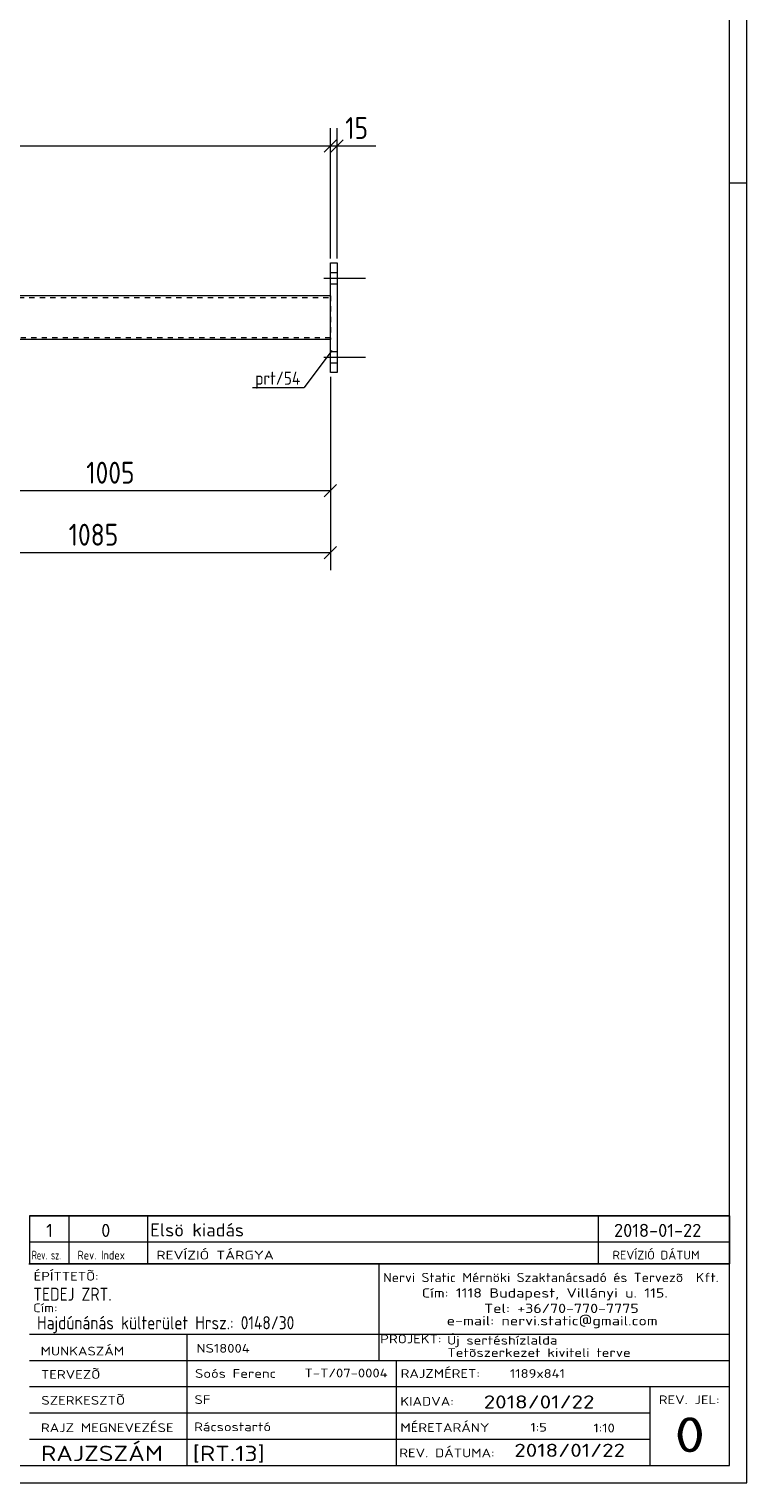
# Model space of a CAD drawing. Header units: millimetres. Extents: x 1 to 1188, y 1 to 840.
# Tile 4 of 6: x 1024 to 1188, y 1 to 333. Entities that reach past the tile are written whole.
import ezdxf

# ---------------------------------------------------------------- set-up
doc = ezdxf.new("R2010")
doc.units = ezdxf.units.MM
doc.header["$LTSCALE"] = 0.6
doc.linetypes.add('XKITLINE00', pattern=[0])
doc.linetypes.add('XKITLINE02', pattern=[4, 2, -2])
for name, color, linetype, lineweight in [('Bolt', 7, 'Continuous', 0), ('DrawingSheet', 5, 'Continuous', 0), ('OtherObjectType', 1, 'Continuous', 0), ('Part', 2, 'Continuous', 0), ('PartMark', 3, 'Continuous', 0), ('Z-DIMENSIONS', 1, 'Continuous', 0)]:
    doc.layers.add(name, color=color, linetype=linetype, lineweight=lineweight)
doc.styles.add('ISOCPEUR', font='ISOCPEUR.TTF')

msp = doc.modelspace()

# ---------------------------------------------------------------- linework, layer by layer
at = {"layer": 'Bolt', "color": 4, "linetype": 'XKITLINE00', "lineweight": 0}
for p, q in [((1091.3, 276.26), (1100.8, 276.26)), ((1091.3, 276.26), (1100.8, 276.26)), ((1092.8, 277.56), (1094.3, 277.56)), ((1092.8, 277.56), (1094.3, 277.56)), ((1092.8, 274.96), (1094.3, 274.96)), ((1092.8, 274.96), (1094.3, 274.96)), ((1092.8, 259.56), (1094.3, 259.56)), ((1092.8, 259.56), (1094.3, 259.56)), ((1091.3, 258.26), (1100.8, 258.26)), ((1091.3, 258.26), (1100.8, 258.26)), ((1092.8, 256.96), (1094.3, 256.96)), ((1092.8, 256.96), (1094.3, 256.96))]:
    msp.add_line(p, q, dxfattribs=at)
at = {"layer": 'DrawingSheet', "color": 2, "linetype": 'XKITLINE00', "lineweight": 0}
for p, q in [((1188, 1), (1188, 840)), ((1188, 298), (1184, 298)), ((1, 1), (1188, 1))]:
    msp.add_line(p, q, dxfattribs=at)
at = {"layer": 'DrawingSheet', "color": 3, "linetype": 'XKITLINE00', "lineweight": 0}
for p, q in [((1184, 5), (1184, 836)), ((5, 5), (1184, 5))]:
    msp.add_line(p, q, dxfattribs=at)
at = {"layer": 'OtherObjectType', "color": 7, "linetype": 'XKITLINE00', "lineweight": 0}
for p, q in [((1024, 62.05), (1184, 62.05)), ((1024, 62.05), (1024, 56.05)), ((1033, 62.05), (1033, 56.05)), ((1051, 62.05), (1051, 56.05)), ((1154, 62.05), (1154, 56.05)), ((1184, 62.05), (1184, 56.05)), ((1024, 56.05), (1024, 51.05)), ((1024, 56.05), (1184, 56.05)), ((1033, 56.05), (1033, 51.05)), ((1051, 56.05), (1051, 51.05)), ((1154, 56.05), (1154, 51.05)), ((1184, 56.05), (1184, 51.05)), ((1023.84, 51.05), (1184, 51.05)), ((1184, 51.05), (1024, 51.05)), ((1103.84, 51), (1103.84, 35)), ((1183.98, 5), (1184, 51.05)), ((1023.98, 35), (1183.98, 35)), ((1059.98, 35), (1059.98, 5)), ((1103.84, 35), (1103.84, 29)), ((1023.98, 29), (1107.84, 29)), ((1107.84, 29), (1107.84, 5)), ((1107.84, 29), (1183.84, 29)), ((1023.98, 23), (1183.98, 23)), ((1165.84, 23), (1165.84, 5)), ((1023.98, 17), (1165.84, 17)), ((1023.98, 11), (1165.98, 11)), ((1023.98, 5), (1183.98, 5))]:
    msp.add_line(p, q, dxfattribs=at)
at = {"layer": 'OtherObjectType', "color": 1, "linetype": 'XKITLINE00', "lineweight": 0}
for p, q in [((1184, 62.05), (1024, 62.05)), ((1024, 56.05), (1184, 56.05))]:
    msp.add_line(p, q, dxfattribs=at)
at = {"layer": 'Part', "color": 2, "linetype": 'XKITLINE00', "lineweight": 0}
for p, q in [((1092.8, 254.76), (1092.8, 279.76)), ((1092.8, 279.76), (1094.3, 279.76)), ((1094.3, 279.76), (1094.3, 254.76)), ((1092.8, 272.26), (937.57, 272.26)), ((1092.8, 262.26), (937.57, 262.26)), ((1094.3, 254.76), (1092.8, 254.76))]:
    msp.add_line(p, q, dxfattribs=at)
at = {"layer": 'Part', "color": 7, "linetype": 'XKITLINE02', "lineweight": 0}
for p, q in [((937.57, 271.86), (1092.8, 271.86)), ((1092.8, 272.26), (1092.8, 262.26)), ((1092.8, 262.66), (937.57, 262.66))]:
    msp.add_line(p, q, dxfattribs=at)
at = {"layer": 'PartMark', "color": 7, "linetype": 'XKITLINE00', "lineweight": 0}
for p in [(1093.12, 259.79), (1074.99, 251.33)]:
    msp.add_line(p, (1086.76, 251.33), dxfattribs=at)
at = {"layer": 'Z-DIMENSIONS', "color": 7, "linetype": 'XKITLINE00', "lineweight": 0}
for p, q in [((1092.8, 280.76), (1092.8, 310.59)), ((1092.8, 280.76), (1092.8, 310.59)), ((1094.3, 280.76), (1094.3, 310.59)), ((95.8, 306.49), (1092.8, 306.49)), ((1094.21, 307.9), (1091.38, 305.07)), ((1094.21, 307.9), (1091.38, 305.07)), ((1092.8, 306.49), (1094.3, 306.49)), ((1095.71, 307.9), (1092.88, 305.07)), ((1094.3, 306.49), (1103.2, 306.49)), ((1094.3, 306.49), (1103.2, 306.49)), ((1092.8, 253.76), (1092.8, 223.73)), ((1092.8, 253.76), (1092.8, 209.56)), ((992.33, 227.73), (1092.8, 227.73)), ((1094.21, 229.15), (1091.38, 226.32)), ((984.3, 213.56), (1092.8, 213.56)), ((1094.21, 214.97), (1091.38, 212.14))]:
    msp.add_line(p, q, dxfattribs=at)
at = {"layer": 'Z-DIMENSIONS', "color": 3}
for p in [(1092.8, 306.49), (1092.8, 306.49), (1094.3, 306.49), (1092.8, 227.73), (1092.8, 213.56)]:
    msp.add_point(p, dxfattribs=at)

# ---------------------------------------------------------------- texts
at = {"layer": 'OtherObjectType', "color": 7, "style": 'ISOCPEUR'}
for s, height, width, p in [('1', 3, 1.017001, (1027.82, 57.2)), ('0', 3, 1.017001, (1040.4, 57.2)), ('Elsö kiadás', 3, 1.017001, (1051.63, 57.31)), ('2018-01-22', 3, 1.017001, (1157.62, 57.2)), ('Rev. sz.', 2, 0.68, (1024.54, 52.05)), ('Rev. Index', 2, 0.85, (1035, 52.05)), ('REVÍZIÓ TÁRGYA', 2, 1.275, (1053, 52.05)), ('REVÍZIÓ DÁTUM', 2, 1.02, (1157.28, 52.05)), ('ÉPÍTTETÕ:', 2, 1.211571, (1024.96, 47.22)), ('Nervi Static Mérnöki\xa0Szaktanácsadó\xa0és\xa0Tervezõ  Kft.', 2.1176, 1.08375, (1104.84, 46.88)), ('TEDEJ ZRT.', 3, 0.85, (1024.87, 42.62)), ('Cím:\xa01118 Budapest, Villányi u. 115.', 2.1176, 1.250101, (1113.68, 43.35)), ('Cím:', 2, 1.211571, (1024.84, 40)), ('Tel:\xa0+36/70-770-7775', 2.1176, 1.250101, (1127.91, 39.82)), ('Hajdúnánás külterület Hrsz.: 0148/30', 3, 0.85, (1025.73, 36.1)), ('e-mail:\xa0nervi.static@gmail.com', 2.1176, 1.250101, (1119.38, 37)), ('PROJEKT:', 2, 1.211571, (1104.18, 32.9)), ('Új sertéshízlalda', 2, 1.211571, (1119.47, 32.6)), ('MUNKASZÁM', 2, 1.211571, (1026.55, 30.12)), ('NS18004', 2, 1.211571, (1062.17, 30.76)), ('Tetõszerkezet kiviteli terve', 2, 1.211571, (1119.54, 29.78)), ('TERVEZÕ', 2, 1.211571, (1026.63, 24.79)), ('Soós Ferenc', 2, 1.211571, (1061.84, 25)), ('T-T/07-0004', 2, 1.211571, (1086.86, 25.11)), ('RAJZMÉRET:', 2, 1.211571, (1108.84, 25)), ('1189x841', 2, 1.211571, (1133.84, 25)), ('SZERKESZTÕ', 2, 1.211571, (1026.72, 18.87)), ('SF', 2, 1.211571, (1061.72, 19.04)), ('KIADVA:', 2, 1.211571, (1108.78, 18.64)), ('2018/01/22', 3, 1.275, (1127.84, 18)), ('REV. JEL:', 2, 1.211571, (1167.84, 19)), ('RAJZ MEGNEVEZÉSE', 2, 1.211571, (1026.62, 12.62)), ('Rácsostartó', 2, 1.211571, (1061.65, 12.82)), ('MÉRETARÁNY', 2, 1.211571, (1108.78, 12.65)), ('1:5', 2, 1.211571, (1138.51, 12.72)), ('1:10', 2, 1.211571, (1152.92, 12.55)), ('0', 8, 1.275, (1171.45, 8)), ('RAJZSZÁM', 3.5, 1.211571, (1026.62, 6)), ('2018/01/22', 3, 1.275, (1134.83, 6.95)), ('[RT.13]', 3.5, 1.211571, (1061.3, 5.99)), ('REV. DÁTUMA:', 2, 1.211571, (1108.53, 6.85))]:
    msp.add_text(s, height=height, dxfattribs=dict(at, width=width)).set_placement(p)
at = {"layer": 'PartMark', "color": 3, "style": 'ISOCPEUR', "width": 0.85}
msp.add_text('prt/54', height=3, dxfattribs=at).set_placement((1075.59, 251.93))
at = {"layer": 'Z-DIMENSIONS', "color": 3, "style": 'ISOCPEUR', "width": 0.85}
for s, p in [('15', (1096.17, 308.09)), ('1005', (1036.98, 229.33)), ('1085', (1032.96, 215.16))]:
    msp.add_text(s, height=5, dxfattribs=at).set_placement(p)

doc.saveas('drawing.dxf')
